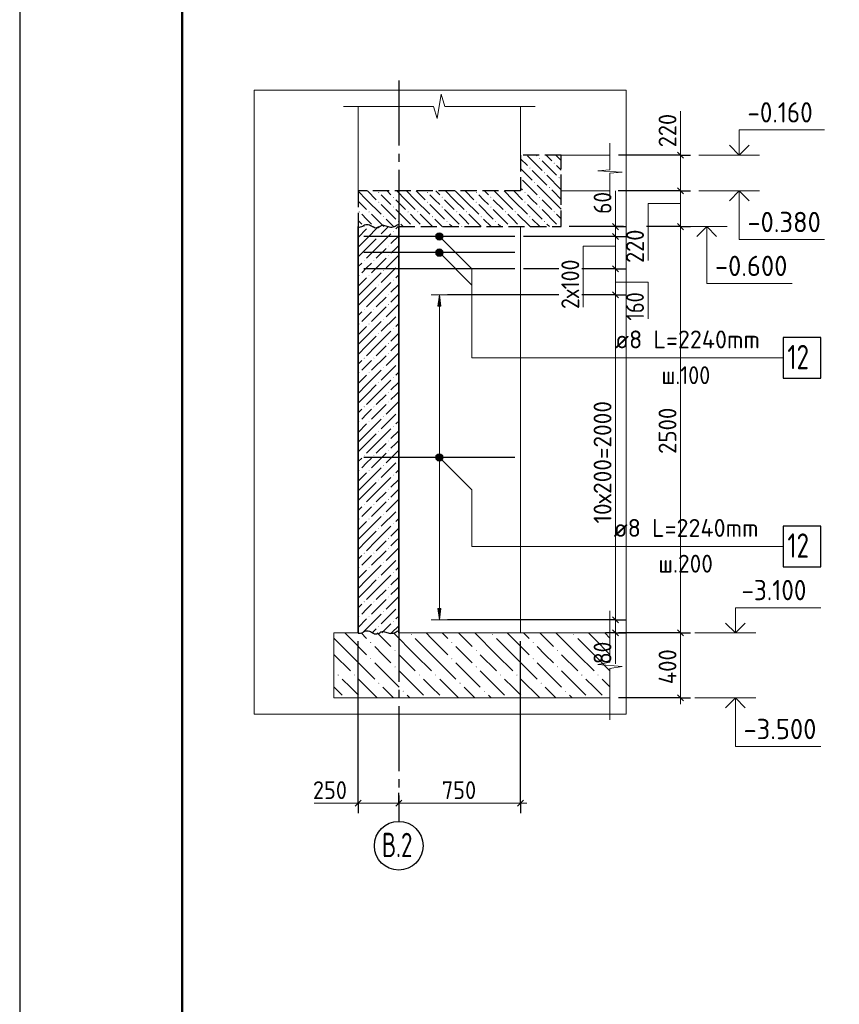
# Model space of a CAD drawing. Header units: millimetres. Extents: x 0 to 59400, y 0 to 42000.
# Tile 4 of 31: x 0 to 10091, y 15779 to 27897. Entities that reach past the tile are written whole.
import ezdxf

# ---------------------------------------------------------------- set-up
doc = ezdxf.new("R2010")
doc.units = ezdxf.units.MM
doc.linetypes.add('______2', pattern=[270, 200, -70])
doc.linetypes.add('______5', pattern=[1100, 800, -100, 100, -100])
for name, color, linetype, lineweight in [('Standard', 7, 'Continuous', 25), ('Высотные отметки', 7, 'Continuous', 25), ('ЖБ Перекрытие верхний уровень', 7, '______2', 25), ('ЖБ Перекрытие нижний уровень с отделкой', 7, '______2', 25), ('ЖБ Стена верхний уровень', 7, 'Continuous', 35), ('Позиционная метка линия выноска', 7, 'Continuous', 13), ('Примечания', 7, 'Continuous', 13), ('Размерная линия_ общее', 7, 'Continuous', 13), ('Фоновоя арматура Х1', 52, 'Continuous', 25)]:
    doc.layers.add(name, color=color, linetype=linetype, lineweight=lineweight)
doc.layers.add('Оси', color=7, linetype='______5')
doc.layers.add('Размерная выноска', color=7, linetype='Continuous')
doc.layers.add('Стена Хомут', color=7, linetype='Continuous', lineweight=25, true_color=0x6e3c1e)
doc.styles.add('ISOCPEUR', font='txt')

msp = doc.modelspace()

# ---------------------------------------------------------------- hatches: boundary and pattern name
at = {"layer": 'ЖБ Перекрытие верхний уровень', "linetype": 'Continuous', "lineweight": 18, "transparency": 33554687}
for points in [[(6395, 26192), (6401, 26198), (6408, 26192), (6401, 26185)], [(6275, 26072), (6281, 26078), (6288, 26072), (6281, 26065)], [(6575, 26132), (6581, 26138), (6588, 26132), (6581, 26125)], [(6167, 25952), (6168, 25952), (6167, 25951)], [(6455, 26012), (6461, 26018), (6468, 26012), (6461, 26005)], [(6635, 25952), (6641, 25958), (6648, 25952), (6641, 25945)], [(6335, 25892), (6341, 25898), (6348, 25892), (6341, 25885)], [(6515, 25832), (6521, 25838), (6528, 25832), (6521, 25825)]]:
    msp.add_hatch(color=7, dxfattribs=at).paths.add_polyline_path(points, flags=16)
at = {"layer": 'ЖБ Перекрытие нижний уровень с отделкой', "linetype": 'Continuous', "lineweight": 18, "transparency": 33554687}
for points in [[(4415, 25772), (4421, 25778), (4428, 25772), (4421, 25765)], [(4595, 25712), (4601, 25718), (4608, 25712), (4601, 25705)], [(5015, 25772), (5021, 25778), (5028, 25772), (5021, 25765)], [(5195, 25712), (5201, 25718), (5208, 25712), (5201, 25705)], [(5615, 25772), (5621, 25778), (5628, 25772), (5621, 25765)], [(5795, 25712), (5801, 25718), (5808, 25712), (5801, 25705)], [(6215, 25772), (6221, 25778), (6228, 25772), (6221, 25765)], [(6395, 25712), (6401, 25718), (6408, 25712), (6401, 25705)], [(4415, 25652), (4421, 25658), (4428, 25652), (4421, 25645)], [(4595, 25592), (4601, 25598), (4608, 25592), (4601, 25585)], [(5015, 25652), (5021, 25658), (5028, 25652), (5021, 25645)], [(5195, 25592), (5201, 25598), (5208, 25592), (5201, 25585)], [(5615, 25652), (5621, 25658), (5628, 25652), (5621, 25645)], [(5795, 25592), (5801, 25598), (5808, 25592), (5801, 25585)], [(6215, 25652), (6221, 25658), (6228, 25652), (6221, 25645)], [(6395, 25592), (6401, 25598), (6408, 25592), (6401, 25585)], [(4175, 25532), (4181, 25538), (4188, 25532), (4181, 25525)], [(4295, 25532), (4301, 25538), (4308, 25532), (4301, 25525)], [(4475, 25472), (4481, 25478), (4488, 25472), (4481, 25465)], [(4775, 25532), (4781, 25538), (4788, 25532), (4781, 25525)], [(4895, 25532), (4901, 25538), (4908, 25532), (4901, 25525)], [(5075, 25472), (5081, 25478), (5088, 25472), (5081, 25465)], [(5375, 25532), (5381, 25538), (5388, 25532), (5381, 25525)], [(5495, 25532), (5501, 25538), (5508, 25532), (5501, 25525)], [(5675, 25472), (5681, 25478), (5688, 25472), (5681, 25465)], [(5975, 25532), (5981, 25538), (5988, 25532), (5981, 25525)], [(6095, 25532), (6101, 25538), (6108, 25532), (6101, 25525)], [(6275, 25472), (6281, 25478), (6288, 25472), (6281, 25465)], [(6575, 25532), (6581, 25538), (6588, 25532), (6581, 25525)], [(4235, 25352), (4241, 25358), (4248, 25352), (4246, 25350), (4236, 25350)], [(4355, 25352), (4361, 25358), (4368, 25352), (4366, 25350), (4356, 25350)], [(4655, 25412), (4661, 25418), (4668, 25412), (4661, 25405)], [(4835, 25352), (4841, 25358), (4848, 25352), (4846, 25350), (4836, 25350)], [(4955, 25352), (4961, 25358), (4968, 25352), (4966, 25350), (4956, 25350)], [(5255, 25412), (5261, 25418), (5268, 25412), (5261, 25405)], [(5435, 25352), (5441, 25358), (5448, 25352), (5446, 25350), (5436, 25350)], [(5555, 25352), (5561, 25358), (5568, 25352), (5566, 25350), (5556, 25350)], [(5855, 25412), (5861, 25418), (5868, 25412), (5861, 25405)], [(6035, 25352), (6041, 25358), (6048, 25352), (6046, 25350), (6036, 25350)], [(6155, 25352), (6161, 25358), (6168, 25352), (6166, 25350), (6156, 25350)], [(6455, 25412), (6461, 25418), (6468, 25412), (6461, 25405)], [(6635, 25352), (6641, 25358), (6648, 25352), (6646, 25350), (6636, 25350)]]:
    msp.add_hatch(color=7, dxfattribs=at).paths.add_polyline_path(points, flags=16)
at = {"layer": 'ЖБ Стена верхний уровень', "linetype": 'Continuous', "lineweight": 18, "transparency": 33554687}
for points in [[(4184, 25350), (4181, 25347), (4178, 25350)], [(4304, 25350), (4301, 25347), (4298, 25350)], [(4416, 25232), (4421, 25237), (4426, 25232), (4421, 25227)], [(4596, 25292), (4601, 25297), (4606, 25292), (4601, 25287)], [(4536, 25112), (4541, 25117), (4546, 25112), (4541, 25107)], [(4536, 24992), (4541, 24997), (4546, 24992), (4541, 24987)], [(4236, 24932), (4241, 24937), (4246, 24932), (4241, 24927)], [(4356, 24932), (4361, 24937), (4366, 24932), (4361, 24927)], [(4656, 24872), (4661, 24877), (4666, 24872), (4661, 24867)], [(4176, 24752), (4181, 24757), (4186, 24752), (4181, 24747)], [(4296, 24752), (4301, 24757), (4306, 24752), (4301, 24747)], [(4476, 24812), (4481, 24817), (4486, 24812), (4481, 24807)], [(4416, 24632), (4421, 24637), (4426, 24632), (4421, 24627)], [(4596, 24692), (4601, 24697), (4606, 24692), (4601, 24687)], [(4536, 24512), (4541, 24517), (4546, 24512), (4541, 24507)], [(4536, 24392), (4541, 24397), (4546, 24392), (4541, 24387)], [(4236, 24332), (4241, 24337), (4246, 24332), (4241, 24327)], [(4356, 24332), (4361, 24337), (4366, 24332), (4361, 24327)], [(4656, 24272), (4661, 24277), (4666, 24272), (4661, 24267)], [(4176, 24152), (4181, 24157), (4186, 24152), (4181, 24147)], [(4296, 24152), (4301, 24157), (4306, 24152), (4301, 24147)], [(4476, 24212), (4481, 24217), (4486, 24212), (4481, 24207)], [(4416, 24032), (4421, 24037), (4426, 24032), (4421, 24027)], [(4596, 24092), (4601, 24097), (4606, 24092), (4601, 24087)], [(4536, 23912), (4541, 23917), (4546, 23912), (4541, 23907)], [(4536, 23792), (4541, 23797), (4546, 23792), (4541, 23787)], [(4236, 23732), (4241, 23737), (4246, 23732), (4241, 23727)], [(4356, 23732), (4361, 23737), (4366, 23732), (4361, 23727)], [(4656, 23672), (4661, 23677), (4666, 23672), (4661, 23667)], [(4176, 23552), (4181, 23557), (4186, 23552), (4181, 23547)], [(4296, 23552), (4301, 23557), (4306, 23552), (4301, 23547)], [(4476, 23612), (4481, 23617), (4486, 23612), (4481, 23607)], [(4416, 23432), (4421, 23437), (4426, 23432), (4421, 23427)], [(4596, 23492), (4601, 23497), (4606, 23492), (4601, 23487)], [(4536, 23312), (4541, 23317), (4546, 23312), (4541, 23307)], [(4536, 23192), (4541, 23197), (4546, 23192), (4541, 23187)], [(4236, 23132), (4241, 23137), (4246, 23132), (4241, 23127)], [(4356, 23132), (4361, 23137), (4366, 23132), (4361, 23127)], [(4656, 23072), (4661, 23077), (4666, 23072), (4661, 23067)], [(4176, 22952), (4181, 22957), (4186, 22952), (4181, 22947)], [(4296, 22952), (4301, 22957), (4306, 22952), (4301, 22947)], [(4476, 23012), (4481, 23017), (4486, 23012), (4481, 23007)], [(4416, 22832), (4421, 22837), (4426, 22832), (4421, 22827)], [(4596, 22892), (4601, 22897), (4606, 22892), (4601, 22887)], [(4536, 22712), (4541, 22717), (4546, 22712), (4541, 22707)], [(4536, 22592), (4541, 22597), (4546, 22592), (4541, 22587)], [(4236, 22532), (4241, 22537), (4246, 22532), (4241, 22527)], [(4356, 22532), (4361, 22537), (4366, 22532), (4361, 22527)], [(4656, 22472), (4661, 22477), (4666, 22472), (4661, 22467)], [(4176, 22352), (4181, 22357), (4186, 22352), (4181, 22347)], [(4296, 22352), (4301, 22357), (4306, 22352), (4301, 22347)], [(4476, 22412), (4481, 22417), (4486, 22412), (4481, 22407)], [(4416, 22232), (4421, 22237), (4426, 22232), (4421, 22227)], [(4596, 22292), (4601, 22297), (4606, 22292), (4601, 22287)], [(4536, 22112), (4541, 22117), (4546, 22112), (4541, 22107)], [(4236, 21932), (4241, 21937), (4246, 21932), (4241, 21927)], [(4356, 21932), (4361, 21937), (4366, 21932), (4361, 21927)], [(4536, 21992), (4541, 21997), (4546, 21992), (4541, 21987)], [(4476, 21812), (4481, 21817), (4486, 21812), (4481, 21807)], [(4656, 21872), (4661, 21877), (4666, 21872), (4661, 21867)], [(4176, 21752), (4181, 21757), (4186, 21752), (4181, 21747)], [(4296, 21752), (4301, 21757), (4306, 21752), (4301, 21747)], [(4596, 21692), (4601, 21697), (4606, 21692), (4601, 21687)], [(4416, 21632), (4421, 21637), (4426, 21632), (4421, 21627)], [(4536, 21512), (4541, 21517), (4546, 21512), (4541, 21507)], [(4236, 21332), (4241, 21337), (4246, 21332), (4241, 21327)], [(4356, 21332), (4361, 21337), (4366, 21332), (4361, 21327)], [(4536, 21392), (4541, 21397), (4546, 21392), (4541, 21387)], [(4476, 21212), (4481, 21217), (4486, 21212), (4481, 21207)], [(4656, 21272), (4661, 21277), (4666, 21272), (4661, 21267)], [(4176, 21152), (4181, 21157), (4186, 21152), (4181, 21147)], [(4296, 21152), (4301, 21157), (4306, 21152), (4301, 21147)], [(4596, 21092), (4601, 21097), (4606, 21092), (4601, 21087)], [(4416, 21032), (4421, 21037), (4426, 21032), (4421, 21027)], [(4536, 20912), (4541, 20917), (4546, 20912), (4541, 20907)], [(4236, 20732), (4241, 20737), (4246, 20732), (4241, 20727)], [(4356, 20732), (4361, 20737), (4366, 20732), (4361, 20727)], [(4536, 20792), (4541, 20797), (4546, 20792), (4541, 20787)], [(4476, 20612), (4481, 20617), (4486, 20612), (4481, 20607)], [(4656, 20672), (4661, 20677), (4666, 20672), (4661, 20667)], [(4176, 20552), (4181, 20557), (4186, 20552), (4181, 20547)], [(4296, 20552), (4301, 20557), (4306, 20552), (4301, 20547)], [(4596, 20492), (4601, 20497), (4606, 20492), (4601, 20487)], [(4416, 20432), (4421, 20437), (4426, 20432), (4421, 20427)]]:
    msp.add_hatch(color=7, dxfattribs=at).paths.add_polyline_path(points, flags=16)
at = {"layer": 'Позиционная метка линия выноска', "linetype": 'Continuous', "lineweight": 13, "transparency": 33554687}
for points in [[(5136, 25198), (5179, 25273), (5124, 25218)], [(5124, 25218), (5179, 25273), (5156, 25273)], [(5124, 25218), (5156, 25273), (5124, 25241)], [(5124, 25241), (5156, 25273), (5136, 25262)], [(5136, 25198), (5199, 25262), (5179, 25273)], [(5156, 25187), (5199, 25262), (5136, 25198)], [(5156, 25187), (5211, 25241), (5199, 25262)], [(5179, 25187), (5211, 25241), (5156, 25187)], [(5179, 25187), (5211, 25218), (5211, 25241)], [(5211, 25218), (5179, 25187), (5199, 25198)], [(5136, 24998), (5179, 25073), (5124, 25018)], [(5124, 25018), (5179, 25073), (5156, 25073)], [(5124, 25018), (5156, 25073), (5124, 25041)], [(5124, 25041), (5156, 25073), (5136, 25062)], [(5136, 24998), (5199, 25062), (5179, 25073)], [(5156, 24987), (5199, 25062), (5136, 24998)], [(5156, 24987), (5211, 25041), (5199, 25062)], [(5179, 24987), (5211, 25041), (5156, 24987)], [(5179, 24987), (5211, 25018), (5211, 25041)], [(5211, 25018), (5179, 24987), (5199, 24998)], [(5136, 22478), (5179, 22553), (5124, 22498)], [(5124, 22498), (5179, 22553), (5156, 22553)], [(5124, 22498), (5156, 22553), (5124, 22521)], [(5124, 22521), (5156, 22553), (5136, 22542)], [(5136, 22478), (5199, 22542), (5179, 22553)], [(5156, 22467), (5199, 22542), (5136, 22478)], [(5156, 22467), (5211, 22521), (5199, 22542)], [(5179, 22467), (5211, 22521), (5156, 22467)], [(5179, 22467), (5211, 22498), (5211, 22521)], [(5211, 22498), (5179, 22467), (5199, 22478)]]:
    msp.add_hatch(color=7, dxfattribs=at).paths.add_polyline_path(points)
at = {"layer": 'Стена Хомут', "linetype": 'Continuous', "lineweight": 13, "transparency": 33554687}
msp.add_hatch(color=7, dxfattribs=at).paths.add_polyline_path([(5187, 24370), (5167, 24510), (5147, 24370)])
msp.add_hatch(color=7, dxfattribs=at).paths.add_polyline_path([(5187, 20650), (5167, 20510), (5147, 20650)], flags=16)
at = {"layer": 'Фоновоя арматура Х1', "linetype": 'Continuous', "lineweight": 18, "transparency": 33554687}
for points in [[(4315, 20232), (4321, 20238), (4328, 20232), (4321, 20225)], [(4815, 20332), (4821, 20338), (4828, 20332), (4821, 20325)], [(5315, 20232), (5321, 20238), (5328, 20232), (5321, 20225)], [(5815, 20332), (5821, 20338), (5828, 20332), (5821, 20325)], [(6315, 20232), (6321, 20238), (6328, 20232), (6321, 20225)], [(6815, 20332), (6821, 20338), (6828, 20332), (6821, 20325)], [(4615, 20132), (4621, 20138), (4628, 20132), (4621, 20125)], [(5615, 20132), (5621, 20138), (5628, 20132), (5621, 20125)], [(6615, 20132), (6621, 20138), (6628, 20132), (6621, 20125)], [(4315, 20032), (4321, 20038), (4328, 20032), (4321, 20025)], [(5315, 20032), (5321, 20038), (5328, 20032), (5321, 20025)], [(6315, 20032), (6321, 20038), (6328, 20032), (6321, 20025)], [(4615, 19932), (4621, 19938), (4628, 19932), (4621, 19925)], [(5615, 19932), (5621, 19938), (5628, 19932), (5621, 19925)], [(6615, 19932), (6621, 19938), (6628, 19932), (6621, 19925)], [(3915, 19832), (3921, 19838), (3928, 19832), (3921, 19825)], [(4115, 19832), (4121, 19838), (4128, 19832), (4121, 19825)], [(4915, 19832), (4921, 19838), (4928, 19832), (4921, 19825)], [(5115, 19832), (5121, 19838), (5128, 19832), (5121, 19825)], [(5915, 19832), (5921, 19838), (5928, 19832), (5921, 19825)], [(6115, 19832), (6121, 19838), (6128, 19832), (6121, 19825)], [(6915, 19832), (6921, 19838), (6928, 19832), (6921, 19825)], [(7115, 19832), (7121, 19838), (7128, 19832), (7121, 19825)], [(4415, 19732), (4421, 19738), (4428, 19732), (4421, 19725)], [(4715, 19632), (4721, 19638), (4728, 19632), (4721, 19625)], [(5415, 19732), (5421, 19738), (5428, 19732), (5421, 19725)], [(5715, 19632), (5721, 19638), (5728, 19632), (5721, 19625)], [(6415, 19732), (6421, 19738), (6428, 19732), (6421, 19725)], [(6715, 19632), (6721, 19638), (6728, 19632), (6721, 19625)]]:
    msp.add_hatch(color=7, dxfattribs=at).paths.add_polyline_path(points, flags=16)

# ---------------------------------------------------------------- linework, layer by layer
at = {"layer": 'Standard', "color": 7, "linetype": 'Continuous', "lineweight": 25, "transparency": 33554687}
for p, q in [((2000, 41500), (2000, 1058)), ((7299, 25387), (7374, 25312)), ((7299, 25267), (7374, 25192)), ((7299, 24867), (7374, 24792)), ((7299, 24547), (7374, 24472)), ((7299, 20547), (7374, 20472)), ((7299, 20387), (7374, 20312))]:
    msp.add_line(p, q, dxfattribs=at)
at = {"layer": 'Standard', "color": 7, "linetype": 'Continuous', "lineweight": 13, "transparency": 33554687}
for p, q in [((5141, 26680), (5189, 26980)), ((5189, 26980), (5236, 26830)), ((3985, 26830), (5094, 26830)), ((5094, 26830), (5141, 26680)), ((5236, 26830), (6345, 26830)), ((6345, 26830), (6345, 26830)), ((7267, 26379), (7267, 26050)), ((7267, 26050), (7117, 26036)), ((7117, 26036), (7417, 26022)), ((7417, 26022), (7267, 26008)), ((7267, 26008), (7267, 25679)), ((7267, 25679), (7267, 25679)), ((7336, 25350), (7336, 25425)), ((7336, 25230), (7336, 24830)), ((7336, 24830), (7336, 24510)), ((7336, 24510), (7336, 20510)), ((7267, 20620), (7267, 19990)), ((7336, 20510), (7336, 20350)), ((7336, 20350), (7336, 20275)), ((7267, 19990), (7117, 19963)), ((7117, 19963), (7417, 19937)), ((7417, 19937), (7267, 19910)), ((7267, 19910), (7267, 19280)), ((7267, 19280), (7267, 19280))]:
    msp.add_line(p, q, dxfattribs=at)
at = {"layer": 'Standard', "color": 7, "linetype": 'Continuous', "lineweight": 18, "transparency": 33554687}
for p, q in [((4167, 25790), (4167, 26830)), ((6167, 26830), (6167, 26230)), ((7267, 26230), (6667, 26230)), ((6667, 25790), (7267, 25790)), ((6167, 20350), (6167, 25350))]:
    msp.add_line(p, q, dxfattribs=at)
at = {"layer": 'Standard', "color": 7, "linetype": 'Continuous', "lineweight": -3, "transparency": 33554687}
for p, q in [((7336, 25350), (7211, 25350)), ((7336, 25350), (7461, 25350)), ((7336, 25230), (7211, 25230)), ((7336, 25230), (7461, 25230)), ((6636, 24830), (6203, 24830)), ((7336, 24830), (7211, 24830)), ((7336, 24830), (7461, 24830)), ((6636, 24510), (5267, 24510)), ((7336, 24510), (7211, 24510)), ((7336, 24510), (7461, 24510)), ((7336, 20510), (7211, 20510)), ((7336, 20510), (7461, 20510)), ((7336, 20350), (7211, 20350)), ((7336, 20350), (7461, 20350)), ((7336, 20350), (7336, 20350))]:
    msp.add_line(p, q, dxfattribs=at)
at = {"layer": 'Standard', "color": 7, "linetype": 'Continuous', "lineweight": 25, "transparency": 33554687}
msp.add_lwpolyline([(0, 0), (59400, 0), (59400, 42000), (0, 42000), (0, 0)], close=True, dxfattribs=at)
at = {"layer": 'Standard', "color": 7, "linetype": 'Continuous', "lineweight": 50, "transparency": 33554687}
msp.add_lwpolyline([(2000, 41500), (58900, 41500), (58900, 500), (2000, 500), (2000, 41500)], close=True, dxfattribs=at)
at = {"layer": 'Standard', "color": 7, "linetype": 'Continuous', "lineweight": 25, "transparency": 33554687}
msp.add_lwpolyline([(58900, 41500), (2000, 41500), (2000, 500), (58900, 500), (58900, 41500)], dxfattribs=at)
at = {"layer": 'Standard', "color": 254, "linetype": 'Continuous', "lineweight": 18, "true_color": 0xc4c4ff, "transparency": 33554687}
msp.add_lwpolyline([(2887, 19350), (7467, 19350), (7467, 27030), (2887, 27030), (2887, 19350)], dxfattribs=at)
at = {"layer": 'Standard', "color": 7, "linetype": 'Continuous', "lineweight": -3, "transparency": 33554687}
for points in [[(7336, 25350), (7319, 25350), (7319, 25350), (7319, 25350), (7319, 25350), (7277, 25350), (7277, 25350), (6767, 25350)], [(7336, 25230), (7319, 25230), (7319, 25230), (7319, 25230), (7319, 25230), (7236, 25230), (7236, 25230), (6203, 25230)], [(7336, 24830), (7319, 24830), (7319, 24830), (7319, 24830), (7319, 24830), (7101, 24830), (7101, 24830), (6922, 24830)], [(7336, 24510), (7319, 24510), (7319, 24510), (7319, 24510), (7319, 24510), (6993, 24510), (6993, 24510), (6922, 24510)], [(7336, 20510), (7319, 20510), (7319, 20510), (5267, 20510)]]:
    msp.add_lwpolyline(points, dxfattribs=at)
at = {"layer": 'Standard', "color": 7, "linetype": 'Continuous', "lineweight": 13, "transparency": 33554687}
msp.add_lwpolyline([(7336, 25350), (7336, 25269), (7336, 25269), (7336, 25230)], dxfattribs=at)
at = {"layer": 'Высотные отметки', "color": 7, "linetype": 'Continuous', "lineweight": 35, "transparency": 33554687}
for p, q in [((8860, 26230), (8739, 26351)), ((8860, 26230), (8739, 26351)), ((8860, 26230), (8981, 26351)), ((8860, 26230), (8981, 26351)), ((8860, 25790), (8739, 25669)), ((8860, 25790), (8739, 25669)), ((8860, 25790), (8981, 25669)), ((8860, 25790), (8981, 25669)), ((8460, 25350), (8339, 25229)), ((8460, 25350), (8339, 25229)), ((8460, 25350), (8581, 25229)), ((8460, 25350), (8581, 25229)), ((8812, 20350), (8691, 20471)), ((8812, 20350), (8691, 20471)), ((8812, 20350), (8933, 20471)), ((8812, 20350), (8933, 20471)), ((8812, 19550), (8691, 19429)), ((8812, 19550), (8691, 19429)), ((8812, 19550), (8933, 19429)), ((8812, 19550), (8933, 19429))]:
    msp.add_line(p, q, dxfattribs=at)
at = {"layer": 'Высотные отметки', "color": 7, "linetype": 'Continuous', "lineweight": 13, "transparency": 33554687}
for p, q in [((8360, 26230), (9110, 26230)), ((8360, 26230), (9110, 26230)), ((8360, 25790), (9110, 25790)), ((8360, 25790), (9110, 25790)), ((8260, 25350), (8710, 25350)), ((8260, 25350), (8710, 25350)), ((8312, 20350), (9062, 20350)), ((8312, 20350), (9062, 20350)), ((8312, 19550), (9062, 19550)), ((8312, 19550), (9062, 19550))]:
    msp.add_line(p, q, dxfattribs=at)
for points in [[(8860, 26230), (8860, 26540), (9910, 26540)], [(8860, 26230), (8860, 26540), (9910, 26540)], [(8860, 25790), (8860, 25190), (9910, 25190)], [(8860, 25790), (8860, 25190), (9910, 25190)], [(8460, 25350), (8460, 24650), (9510, 24650)], [(8460, 25350), (8460, 24650), (9510, 24650)], [(8812, 20350), (8812, 20660), (9862, 20660)], [(8812, 20350), (8812, 20660), (9862, 20660)], [(8812, 19550), (8812, 18950), (9862, 18950)], [(8812, 19550), (8812, 18950), (9862, 18950)]]:
    msp.add_lwpolyline(points, dxfattribs=at)
at = {"layer": 'ЖБ Перекрытие верхний уровень', "color": 7, "linetype": '______2', "lineweight": 25, "transparency": 33554687}
for p, q in [((6167, 26230), (6167, 25790)), ((6667, 26230), (6167, 26230)), ((6667, 25790), (6667, 26230))]:
    msp.add_line(p, q, dxfattribs=at)
at = {"layer": 'ЖБ Перекрытие верхний уровень', "color": 9, "linetype": 'Continuous', "lineweight": 18, "true_color": 0xc7c7c7, "transparency": 33554687}
for p, q in [((6167, 26185), (6251, 26102)), ((6251, 26222), (6431, 26042)), ((6371, 26222), (6363, 26230)), ((6483, 26230), (6551, 26162)), ((6603, 26230), (6667, 26165)), ((6167, 26065), (6311, 25922)), ((6431, 26162), (6611, 25982)), ((6667, 26045), (6611, 26102)), ((6311, 26042), (6491, 25862)), ((6667, 25805), (6491, 25982)), ((6167, 25825), (6191, 25802)), ((6191, 25922), (6323, 25790)), ((6443, 25790), (6371, 25862)), ((6551, 25802), (6563, 25790))]:
    msp.add_line(p, q, dxfattribs=at)
at = {"layer": 'ЖБ Перекрытие нижний уровень с отделкой', "color": 7, "linetype": '______2', "lineweight": 25, "transparency": 33554687}
for p, q in [((4167, 25790), (4167, 25350)), ((6167, 25790), (4167, 25790)), ((6667, 25350), (6667, 25790)), ((4667, 25350), (6667, 25350))]:
    msp.add_line(p, q, dxfattribs=at)
at = {"layer": 'ЖБ Перекрытие нижний уровень с отделкой', "color": 9, "linetype": 'Continuous', "lineweight": 18, "true_color": 0xc7c7c7, "transparency": 33554687}
for p, q in [((4167, 25785), (4271, 25682)), ((4283, 25790), (4391, 25682)), ((4511, 25682), (4451, 25742)), ((4523, 25790), (4571, 25742)), ((4751, 25682), (4643, 25790)), ((4763, 25790), (4871, 25682)), ((4883, 25790), (4991, 25682)), ((5111, 25682), (5051, 25742)), ((5123, 25790), (5171, 25742)), ((5351, 25682), (5243, 25790)), ((5363, 25790), (5471, 25682)), ((5483, 25790), (5591, 25682)), ((5711, 25682), (5651, 25742)), ((5723, 25790), (5771, 25742)), ((5951, 25682), (5843, 25790)), ((5963, 25790), (6071, 25682)), ((6083, 25790), (6191, 25682)), ((6311, 25682), (6251, 25742)), ((6323, 25790), (6371, 25742)), ((6551, 25682), (6443, 25790)), ((6563, 25790), (6667, 25685)), ((4167, 25665), (4271, 25562)), ((4271, 25682), (4451, 25502)), ((4451, 25622), (4631, 25442)), ((4571, 25622), (4511, 25682)), ((4631, 25682), (4751, 25562)), ((4751, 25682), (4871, 25562)), ((4871, 25682), (5051, 25502)), ((5051, 25622), (5231, 25442)), ((5171, 25622), (5111, 25682)), ((5231, 25682), (5351, 25562)), ((5351, 25682), (5471, 25562)), ((5471, 25682), (5651, 25502)), ((5651, 25622), (5831, 25442)), ((5771, 25622), (5711, 25682)), ((5831, 25682), (5951, 25562)), ((5951, 25682), (6071, 25562)), ((6071, 25682), (6251, 25502)), ((6251, 25622), (6431, 25442)), ((6371, 25622), (6311, 25682)), ((6431, 25682), (6551, 25562)), ((6551, 25682), (6667, 25565)), ((4271, 25442), (4211, 25502)), ((4331, 25502), (4483, 25350)), ((4631, 25562), (4811, 25382)), ((4871, 25442), (4811, 25502)), ((4931, 25502), (5083, 25350)), ((5231, 25562), (5411, 25382)), ((5471, 25442), (5411, 25502)), ((5531, 25502), (5683, 25350)), ((5831, 25562), (6011, 25382)), ((6071, 25442), (6011, 25502)), ((6131, 25502), (6283, 25350)), ((6431, 25562), (6611, 25382)), ((6667, 25445), (6611, 25502)), ((4167, 25425), (4211, 25382)), ((4331, 25382), (4271, 25442)), ((4511, 25442), (4603, 25350)), ((4723, 25350), (4691, 25382)), ((4931, 25382), (4871, 25442)), ((5111, 25442), (5203, 25350)), ((5323, 25350), (5291, 25382)), ((5531, 25382), (5471, 25442)), ((5711, 25442), (5803, 25350)), ((5923, 25350), (5891, 25382)), ((6131, 25382), (6071, 25442)), ((6311, 25442), (6403, 25350)), ((6523, 25350), (6491, 25382))]:
    msp.add_line(p, q, dxfattribs=at)
at = {"layer": 'ЖБ Стена верхний уровень', "color": 7, "linetype": 'Continuous', "lineweight": 35, "transparency": 33554687}
for p, q in [((4167, 25350), (4167, 20350)), ((4667, 20350), (4667, 25350))]:
    msp.add_line(p, q, dxfattribs=at)
at = {"layer": 'ЖБ Стена верхний уровень', "color": 251, "linetype": 'Continuous', "lineweight": 18, "true_color": 0x494949, "transparency": 33554687}
for p, q in [((4271, 25202), (4419, 25350)), ((4539, 25350), (4451, 25262)), ((4659, 25350), (4631, 25322)), ((4271, 25322), (4167, 25218)), ((4391, 25082), (4571, 25262)), ((4667, 25238), (4571, 25142)), ((4271, 25202), (4167, 25098)), ((4391, 25202), (4271, 25082)), ((4631, 25082), (4667, 25118)), ((4271, 25082), (4167, 24978)), ((4391, 25082), (4271, 24962)), ((4511, 25082), (4391, 24962)), ((4667, 24998), (4511, 24842)), ((4571, 25022), (4631, 25082)), ((4211, 24902), (4167, 24858)), ((4271, 24842), (4331, 24902)), ((4511, 24962), (4331, 24782)), ((4271, 24722), (4167, 24618)), ((4211, 24782), (4271, 24842)), ((4271, 24602), (4451, 24782)), ((4631, 24842), (4451, 24662)), ((4667, 24758), (4631, 24722)), ((4271, 24602), (4167, 24498)), ((4391, 24602), (4271, 24482)), ((4391, 24482), (4571, 24662)), ((4667, 24638), (4571, 24542)), ((4271, 24482), (4167, 24378)), ((4391, 24482), (4271, 24362)), ((4511, 24482), (4391, 24362)), ((4571, 24422), (4631, 24482)), ((4631, 24482), (4667, 24518)), ((4511, 24362), (4331, 24182)), ((4667, 24398), (4511, 24242)), ((4211, 24302), (4167, 24258)), ((4211, 24182), (4271, 24242)), ((4271, 24242), (4331, 24302)), ((4631, 24242), (4451, 24062)), ((4271, 24122), (4167, 24018)), ((4271, 24002), (4451, 24182)), ((4667, 24158), (4631, 24122)), ((4271, 24002), (4167, 23898)), ((4391, 24002), (4271, 23882)), ((4391, 23882), (4571, 24062)), ((4667, 24038), (4571, 23942)), ((4271, 23882), (4167, 23778)), ((4391, 23882), (4271, 23762)), ((4511, 23882), (4391, 23762)), ((4571, 23822), (4631, 23882)), ((4631, 23882), (4667, 23918)), ((4511, 23762), (4331, 23582)), ((4667, 23798), (4511, 23642)), ((4211, 23702), (4167, 23658)), ((4211, 23582), (4271, 23642)), ((4271, 23642), (4331, 23702)), ((4631, 23642), (4451, 23462)), ((4271, 23522), (4167, 23418)), ((4271, 23402), (4451, 23582)), ((4667, 23558), (4631, 23522)), ((4271, 23402), (4167, 23298)), ((4391, 23402), (4271, 23282)), ((4391, 23282), (4571, 23462)), ((4667, 23438), (4571, 23342)), ((4271, 23282), (4167, 23178)), ((4391, 23282), (4271, 23162)), ((4511, 23282), (4391, 23162)), ((4571, 23222), (4631, 23282)), ((4631, 23282), (4667, 23318)), ((4511, 23162), (4331, 22982)), ((4667, 23198), (4511, 23042)), ((4211, 23102), (4167, 23058)), ((4211, 22982), (4271, 23042)), ((4271, 23042), (4331, 23102)), ((4631, 23042), (4451, 22862)), ((4271, 22922), (4167, 22818)), ((4271, 22802), (4451, 22982)), ((4667, 22958), (4631, 22922)), ((4271, 22802), (4167, 22698)), ((4391, 22802), (4271, 22682)), ((4391, 22682), (4571, 22862)), ((4667, 22838), (4571, 22742)), ((4271, 22682), (4167, 22578)), ((4391, 22682), (4271, 22562)), ((4511, 22682), (4391, 22562)), ((4571, 22622), (4631, 22682)), ((4631, 22682), (4667, 22718)), ((4511, 22562), (4331, 22382)), ((4667, 22598), (4511, 22442)), ((4211, 22502), (4167, 22458)), ((4211, 22382), (4271, 22442)), ((4271, 22442), (4331, 22502)), ((4631, 22442), (4451, 22262)), ((4271, 22322), (4167, 22218)), ((4271, 22202), (4451, 22382)), ((4667, 22358), (4631, 22322)), ((4271, 22202), (4167, 22098)), ((4391, 22202), (4271, 22082)), ((4391, 22082), (4571, 22262)), ((4667, 22238), (4571, 22142)), ((4271, 22082), (4167, 21978)), ((4391, 22082), (4271, 21962)), ((4511, 22082), (4391, 21962)), ((4571, 22022), (4631, 22082)), ((4631, 22082), (4667, 22118)), ((4511, 21962), (4331, 21782)), ((4667, 21998), (4511, 21842)), ((4211, 21902), (4167, 21858)), ((4211, 21782), (4271, 21842)), ((4271, 21842), (4331, 21902)), ((4631, 21842), (4451, 21662)), ((4271, 21722), (4167, 21618)), ((4271, 21602), (4451, 21782)), ((4667, 21758), (4631, 21722)), ((4271, 21602), (4167, 21498)), ((4391, 21602), (4271, 21482)), ((4391, 21482), (4571, 21662)), ((4667, 21638), (4571, 21542)), ((4271, 21482), (4167, 21378)), ((4391, 21482), (4271, 21362)), ((4511, 21482), (4391, 21362)), ((4571, 21422), (4631, 21482)), ((4631, 21482), (4667, 21518)), ((4511, 21362), (4331, 21182)), ((4667, 21398), (4511, 21242)), ((4211, 21302), (4167, 21258)), ((4211, 21182), (4271, 21242)), ((4271, 21242), (4331, 21302)), ((4631, 21242), (4451, 21062)), ((4271, 21122), (4167, 21018)), ((4271, 21002), (4451, 21182)), ((4667, 21158), (4631, 21122)), ((4271, 21002), (4167, 20898)), ((4391, 21002), (4271, 20882)), ((4391, 20882), (4571, 21062)), ((4667, 21038), (4571, 20942)), ((4271, 20882), (4167, 20778)), ((4391, 20882), (4271, 20762)), ((4511, 20882), (4391, 20762)), ((4571, 20822), (4631, 20882)), ((4631, 20882), (4667, 20918)), ((4511, 20762), (4331, 20582)), ((4667, 20798), (4511, 20642)), ((4211, 20702), (4167, 20658)), ((4211, 20582), (4271, 20642)), ((4271, 20642), (4331, 20702)), ((4631, 20642), (4451, 20462)), ((4271, 20522), (4167, 20418)), ((4271, 20402), (4451, 20582)), ((4667, 20558), (4631, 20522)), ((4271, 20402), (4219, 20350)), ((4391, 20402), (4339, 20350)), ((4459, 20350), (4571, 20462)), ((4667, 20438), (4579, 20350))]:
    msp.add_line(p, q, dxfattribs=at)
at = {"layer": 'Оси', "color": 8, "linetype": '______5', "lineweight": -3, "transparency": 33554687}
msp.add_line((4667, 27148), (4667, 18030), dxfattribs=at)
at = {"layer": 'Оси', "color": 7, "linetype": 'Continuous', "lineweight": -3, "transparency": 33554687}
msp.add_circle((4667, 17730), 300, dxfattribs=at)
at = {"layer": 'Позиционная метка линия выноска', "color": 7, "linetype": 'Continuous', "lineweight": 13, "transparency": 33554687}
for p, q in [((5136, 25262), (5136, 25262)), ((5199, 25262), (5199, 25262)), ((5136, 25198), (5136, 25198)), ((5199, 25198), (5199, 25198)), ((5136, 25062), (5136, 25062)), ((5136, 24998), (5136, 24998)), ((5199, 25062), (5199, 25062)), ((5199, 24998), (5199, 24998)), ((5136, 22542), (5136, 22542)), ((5199, 22542), (5199, 22542)), ((5136, 22478), (5136, 22478)), ((5199, 22478), (5199, 22478))]:
    msp.add_line(p, q, dxfattribs=at)
for points in [[(5567, 24135), (5567, 24830), (5167, 25230)], [(9399, 23735), (5567, 23735), (5567, 24630), (5167, 25030)], [(9399, 21415), (5567, 21415), (5567, 22110), (5167, 22510)]]:
    msp.add_lwpolyline(points, dxfattribs=at)
for centre in [(5167, 25230), (5167, 25030), (5167, 22510)]:
    msp.add_circle(centre, 45, dxfattribs=at)
at = {"layer": 'Примечания', "color": 7, "linetype": 'Continuous', "lineweight": 25, "transparency": 33554687}
for points in [[(4167, 25345), (4182, 25345), (4198, 25346), (4213, 25350), (4224, 25357), (4234, 25365), (4246, 25371), (4261, 25375), (4276, 25377), (4292, 25375), (4306, 25371), (4320, 25366), (4332, 25359), (4343, 25352), (4355, 25346), (4368, 25340), (4383, 25337), (4399, 25338), (4415, 25341), (4427, 25347), (4437, 25355), (4448, 25362), (4462, 25367), (4478, 25368), (4493, 25365), (4507, 25360), (4521, 25355), (4535, 25350), (4549, 25346), (4564, 25343), (4567, 25343)], [(4567, 25345), (4582, 25345), (4598, 25346), (4613, 25350), (4624, 25357), (4634, 25365), (4646, 25371), (4661, 25375), (4667, 25376)], [(4167, 20345), (4182, 20345), (4198, 20346), (4213, 20350), (4224, 20357), (4234, 20365), (4246, 20371), (4261, 20375), (4276, 20377), (4292, 20375), (4306, 20371), (4320, 20366), (4332, 20359), (4343, 20352), (4355, 20346), (4368, 20340), (4383, 20337), (4399, 20338), (4415, 20341), (4427, 20347), (4437, 20355), (4448, 20362), (4462, 20367), (4478, 20368), (4493, 20365), (4507, 20360), (4521, 20355), (4535, 20350), (4549, 20346), (4564, 20343), (4567, 20343)], [(4567, 20345), (4582, 20345), (4598, 20346), (4613, 20350), (4624, 20357), (4634, 20365), (4646, 20371), (4661, 20375), (4667, 20376)]]:
    msp.add_lwpolyline(points, dxfattribs=at)
at = {"layer": 'Размерная выноска', "color": 7, "linetype": 'Continuous', "lineweight": 13, "transparency": 33554687}
for p, q in [((8136, 26230), (8136, 26770)), ((7336, 25430), (7336, 25790)), ((7336, 20350), (7336, 19970)), ((3627, 18255), (4167, 18255))]:
    msp.add_line(p, q, dxfattribs=at)
for points in [[(8136, 25634), (7736, 25634), (7736, 24934)], [(7336, 25108), (6936, 25108), (6936, 24358)], [(7336, 24667), (7736, 24667), (7736, 24217)]]:
    msp.add_lwpolyline(points, dxfattribs=at)
at = {"layer": 'Размерная линия_ общее', "color": 7, "linetype": 'Continuous', "lineweight": 13, "transparency": 33554687}
for p, q in [((8136, 26230), (8136, 26305)), ((8136, 25790), (8136, 25350)), ((8136, 25350), (8136, 20350)), ((8136, 20350), (8136, 19550)), ((8136, 19550), (8136, 19475)), ((4167, 18255), (4092, 18255)), ((4667, 18255), (4167, 18255)), ((6167, 18255), (4667, 18255)), ((6167, 18255), (6242, 18255))]:
    msp.add_line(p, q, dxfattribs=at)
at = {"layer": 'Размерная линия_ общее', "color": 253, "linetype": 'Continuous', "lineweight": -3, "true_color": 0xa0a0a0, "transparency": 33554687}
for p, q in [((8136, 26230), (8011, 26230)), ((8136, 26230), (8261, 26230)), ((8136, 25790), (8011, 25790)), ((8136, 25790), (8261, 25790)), ((7433, 25350), (6767, 25350)), ((8136, 25350), (8011, 25350)), ((8136, 25350), (8261, 25350)), ((8136, 20350), (8011, 20350)), ((8136, 20350), (8261, 20350)), ((8136, 19550), (7373, 19550)), ((8136, 19550), (8011, 19550)), ((8136, 19550), (8261, 19550)), ((4167, 18255), (4167, 18380)), ((4667, 18255), (4667, 18380)), ((6167, 18255), (6167, 18380)), ((4167, 18255), (4167, 18130)), ((4667, 18255), (4667, 18130)), ((4667, 18255), (4667, 18130)), ((6167, 18255), (6167, 18130))]:
    msp.add_line(p, q, dxfattribs=at)
at = {"layer": 'Размерная линия_ общее', "color": 7, "linetype": 'Continuous', "lineweight": 25, "transparency": 33554687}
for p, q in [((8099, 26267), (8174, 26192)), ((8099, 25827), (8174, 25752)), ((8099, 25387), (8174, 25312)), ((8099, 20387), (8174, 20312)), ((8099, 19587), (8174, 19512)), ((4205, 18292), (4130, 18217)), ((4705, 18292), (4630, 18217)), ((6205, 18292), (6130, 18217))]:
    msp.add_line(p, q, dxfattribs=at)
at = {"layer": 'Размерная линия_ общее', "color": 253, "linetype": 'Continuous', "lineweight": -3, "true_color": 0xa0a0a0, "transparency": 33554687}
for points in [[(8136, 26230), (8119, 26230), (8119, 26230), (8119, 26230), (8119, 26230), (8101, 26230), (8101, 26230), (7373, 26230)], [(8136, 25790), (8119, 25790), (8119, 25790), (8119, 25790), (8119, 25790), (7977, 25790), (7977, 25790), (7367, 25790)], [(8136, 25350), (8119, 25350), (8119, 25350), (8119, 25350), (8119, 25350), (7854, 25350), (7854, 25350), (7719, 25350)], [(4167, 18255), (4167, 18272), (4167, 18272), (4167, 20250)], [(6167, 18255), (6167, 18705), (6167, 18705), (6167, 20250)], [(8136, 20350), (8119, 20350), (8119, 20350), (7373, 20350)]]:
    msp.add_lwpolyline(points, dxfattribs=at)
at = {"layer": 'Размерная линия_ общее', "color": 7, "linetype": 'Continuous', "lineweight": 13, "transparency": 33554687}
msp.add_lwpolyline([(8136, 26230), (8136, 26229), (8136, 26229), (8136, 25790)], dxfattribs=at)
at = {"layer": 'Стена Хомут', "color": 36, "linetype": 'Continuous', "lineweight": 25, "true_color": 0x6e3c1e, "transparency": 33554687}
for p, q in [((6095, 25230), (4239, 25230)), ((6095, 25030), (4239, 25030)), ((6095, 24830), (4239, 24830)), ((6095, 22510), (4239, 22510))]:
    msp.add_line(p, q, dxfattribs=at)
at = {"layer": 'Стена Хомут', "color": 251, "linetype": 'Continuous', "lineweight": 13, "true_color": 0x494949, "transparency": 33554687}
for p, q in [((5167, 24510), (5067, 24510)), ((5167, 24510), (5147, 24370)), ((5187, 24370), (5167, 24510)), ((5167, 24510), (5267, 24510)), ((5167, 24510), (5167, 24510)), ((5147, 24370), (5187, 24370)), ((5167, 20650), (5167, 24370)), ((5167, 20510), (5147, 20650)), ((5147, 20650), (5187, 20650)), ((5187, 20650), (5167, 20510)), ((5167, 20510), (5067, 20510)), ((5167, 20510), (5267, 20510)), ((5167, 20510), (5167, 20510))]:
    msp.add_line(p, q, dxfattribs=at)
at = {"layer": 'Стена Хомут', "color": 7, "linetype": 'Continuous', "lineweight": 25, "transparency": 33554687}
for points in [[(9402, 23485), (9862, 23485), (9862, 23985), (9402, 23985), (9402, 23485)], [(9402, 21165), (9862, 21165), (9862, 21665), (9402, 21665), (9402, 21165)]]:
    msp.add_lwpolyline(points, dxfattribs=at)
at = {"layer": 'Фоновоя арматура Х1', "color": 7, "linetype": 'Continuous', "lineweight": 13, "transparency": 33554687}
for p, q in [((3868, 20350), (3868, 19550)), ((4167, 20350), (3868, 20350)), ((7267, 20350), (4667, 20350)), ((3868, 19550), (7267, 19550))]:
    msp.add_line(p, q, dxfattribs=at)
at = {"layer": 'Фоновоя арматура Х1', "color": 252, "linetype": 'Continuous', "lineweight": 18, "true_color": 0x8f8f8f, "transparency": 33554687}
for p, q in [((3871, 20282), (4071, 20082)), ((4071, 20282), (4003, 20350)), ((4071, 20282), (4271, 20082)), ((4203, 20350), (4271, 20282)), ((4403, 20350), (4571, 20182)), ((4871, 20082), (4603, 20350)), ((4871, 20282), (5071, 20082)), ((5071, 20282), (5003, 20350)), ((5071, 20282), (5271, 20082)), ((5203, 20350), (5271, 20282)), ((5403, 20350), (5571, 20182)), ((5871, 20082), (5603, 20350)), ((5871, 20282), (6071, 20082)), ((6071, 20282), (6003, 20350)), ((6071, 20282), (6271, 20082)), ((6203, 20350), (6271, 20282)), ((6403, 20350), (6571, 20182)), ((6871, 20082), (6603, 20350)), ((6871, 20282), (7071, 20082)), ((7071, 20282), (7003, 20350)), ((7071, 20282), (7267, 20085)), ((7203, 20350), (7267, 20285)), ((4471, 20082), (4371, 20182)), ((5471, 20082), (5371, 20182)), ((6471, 20082), (6371, 20182)), ((3871, 20082), (3868, 20085)), ((3871, 20082), (4071, 19882)), ((4071, 20082), (4371, 19782)), ((4571, 19982), (4471, 20082)), ((4671, 20082), (4871, 19882)), ((4871, 20082), (5071, 19882)), ((5071, 20082), (5371, 19782)), ((5571, 19982), (5471, 20082)), ((5671, 20082), (5871, 19882)), ((5871, 20082), (6071, 19882)), ((6071, 20082), (6371, 19782)), ((6571, 19982), (6471, 20082)), ((6671, 20082), (6871, 19882)), ((6871, 20082), (7071, 19882)), ((7071, 20082), (7267, 19885)), ((3868, 19885), (3871, 19882)), ((4371, 19982), (4671, 19682)), ((4671, 19882), (4971, 19582)), ((5371, 19982), (5671, 19682)), ((5671, 19882), (5971, 19582)), ((6371, 19982), (6671, 19682)), ((6671, 19882), (6971, 19582)), ((4071, 19682), (3971, 19782)), ((4171, 19782), (4403, 19550)), ((5071, 19682), (4971, 19782)), ((5171, 19782), (5403, 19550)), ((6071, 19682), (5971, 19782)), ((6171, 19782), (6403, 19550)), ((7071, 19682), (6971, 19782)), ((7171, 19782), (7267, 19685)), ((3868, 19685), (3971, 19582)), ((4171, 19582), (4071, 19682)), ((4471, 19682), (4603, 19550)), ((5171, 19582), (5071, 19682)), ((5471, 19682), (5603, 19550)), ((6171, 19582), (6071, 19682)), ((6471, 19682), (6603, 19550)), ((7171, 19582), (7071, 19682)), ((4803, 19550), (4771, 19582)), ((5803, 19550), (5771, 19582)), ((6803, 19550), (6771, 19582))]:
    msp.add_line(p, q, dxfattribs=at)

# ---------------------------------------------------------------- texts
at = {"layer": 'Standard', "color": 7, "linetype": 'Continuous', "lineweight": 25, "transparency": 33554687, "char_height": 220, "attachment_point": 7, "rotation": 90, "style": 'ISOCPEUR'}
for s, insert, width in [('\\W0.87;60', (7286, 25507), 403.93), ('\\W0.89;2х100', (6889, 24336), 823.55), ('\\W0.83;160', (7686, 24194), 508.56), ('\\W0.95;10х200=2000', (7286, 21696), 1753.13), ('\\W0.87;80', (7286, 19966), 403.93)]:
    msp.add_mtext(s, dxfattribs=dict(at, insert=insert, width=width))
at = {"layer": 'Высотные отметки', "color": 7, "linetype": 'Continuous', "lineweight": 25, "transparency": 33554687, "char_height": 250, "attachment_point": 7, "style": 'ISOCPEUR'}
for s, insert, width in [('\\W0.90;-0.160', (8960, 26632), 1011.77), ('\\W0.95;-0.380', (8960, 25282), 1067.86), ('\\W0.95;-0.600', (8560, 24742), 1067.86), ('\\W0.90;-3.100', (8887, 20752), 1011.77), ('\\W0.95;-3.500', (8912, 19042), 1067.85)]:
    msp.add_mtext(s, dxfattribs=dict(at, insert=insert, width=width))
at = {"layer": 'Оси', "color": 7, "linetype": 'Continuous', "lineweight": 25, "transparency": 33554687, "insert": (4460, 17590), "char_height": 300, "width": 518.85, "attachment_point": 7, "style": 'ISOCPEUR'}
msp.add_mtext('\\W0.69;В.2', dxfattribs=at)
at = {"layer": 'Размерная линия_ общее', "color": 7, "linetype": 'Continuous', "lineweight": 25, "transparency": 33554687, "char_height": 220, "attachment_point": 7, "rotation": 90, "style": 'ISOCPEUR'}
for s, insert, width in [('\\W0.91;220', (8086, 26327), 561.98), ('\\W0.91;220', (7686, 24903), 561.98), ('\\W0.93;2500', (8086, 22553), 718.09), ('\\W0.92;400', (8086, 19719), 584.44)]:
    msp.add_mtext(s, dxfattribs=dict(at, insert=insert, width=width))
at = {"layer": 'Размерная линия_ общее', "color": 7, "linetype": 'Continuous', "lineweight": 25, "transparency": 33554687, "char_height": 220, "attachment_point": 7, "style": 'ISOCPEUR'}
for s, insert, width in [('\\W0.91;250', (3610, 18305), 561.99), ('\\W0.91;750', (5197, 18305), 561.98)]:
    msp.add_mtext(s, dxfattribs=dict(at, insert=insert, width=width))
at = {"layer": 'Стена Хомут', "color": 7, "linetype": 'Continuous', "lineweight": 13, "transparency": 33554687, "attachment_point": 7, "style": 'ISOCPEUR'}
for s, insert, char_height, width in [('\\W0.98;ø8 L=2240mm ', (7330, 23852), 220, 2064.68), ('\\W0.75;12', (9452, 23595), 300, 472.29), ('\\W0.90;ш.100 ', (7902, 23412), 220, 912.91), ('\\W0.98;ø8 L=2240mm ', (7313, 21532), 220, 2064.68), ('\\W0.75;12', (9452, 21275), 300, 472.29), ('\\W0.95;ш.200 ', (7863, 21092), 220, 962.13)]:
    msp.add_mtext(s, dxfattribs=dict(at, insert=insert, char_height=char_height, width=width))

doc.saveas('drawing.dxf')
